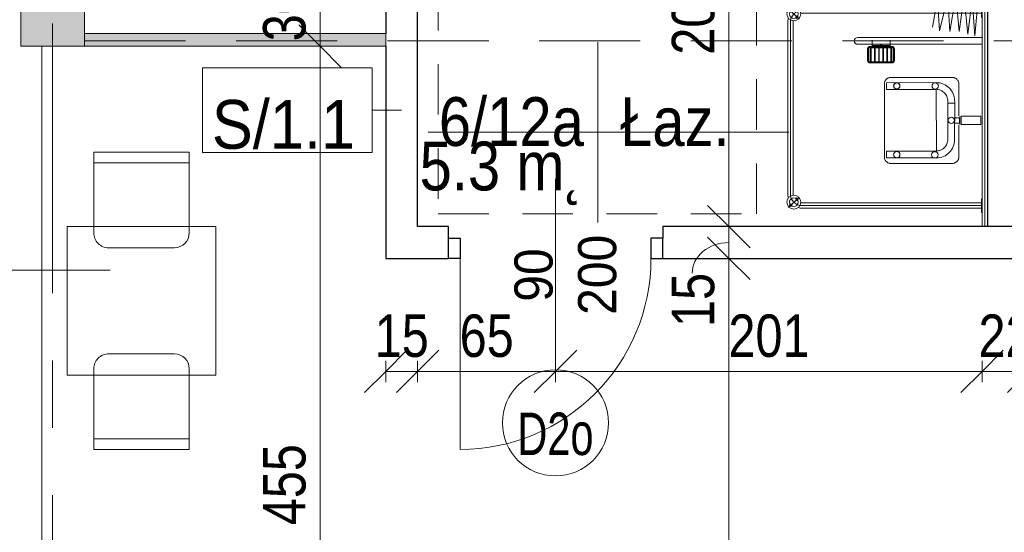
# Model space of a CAD drawing. Header units: centimetres. Extents: x -1631 to 21770, y -8842 to 3590.
# Tile 8 of 133: x -1228 to -764, y 644 to 886. Entities that reach past the tile are written whole.
import ezdxf

# ---------------------------------------------------------------- set-up
doc = ezdxf.new("R2010")
doc.units = ezdxf.units.CM
for name, pattern in [('Oś', [222.25, 127, -31.75, 31.75, -31.75]), ('Ponad', [39.688, 23.813, -15.875]), ('Ukryte', [71.438, 47.625, -23.813])]:
    doc.linetypes.add(name, pattern=pattern)
for name, color, linetype, lineweight in [('A-ANNO-DIMS', 211, 'Continuous', 13), ('A-ANNO-DIMS-100', 211, 'Continuous', 13), ('A-ANNO-NOTE', 131, 'Continuous', 9), ('A-AREA-IDEN', 2, 'Continuous', 13), ('A-DETL-GENF', 92, 'Continuous', 9), ('A-DETL-HDLN', 90, 'Ukryte', 9), ('A-DETL-MEDM', 33, 'Continuous', 13), ('A-DOOR', 31, 'Continuous', 13), ('A-FLOR-OVHD', 1, 'Ponad', 9), ('A-GLAZ-IDEN', 152, 'Continuous', 13), ('A-WALL', 113, 'Continuous', 13), ('A-WALL-FNSH', 113, 'Continuous', 13), ('A-WALL-IDEN', 211, 'Continuous', 13), ('A-WALL-PATT', 111, 'Continuous', 13), ('I-FURN', 30, 'Continuous', 9), ('P-SANR-FIXT', 6, 'Continuous', 9), ('S-COLS', 52, 'Continuous', 13), ('S-GRID', 1, 'Continuous', 13)]:
    doc.layers.add(name, color=color, linetype=linetype, lineweight=lineweight)
doc.styles.add('Arial', font='arial.ttf', dxfattribs={"width": 0.9, "height": 18})
doc.styles.add('Arial Narrow_5', font='ARIALN.TTF', dxfattribs={"height": 20})
doc.styles.add('Arial_1', font='arial.ttf', dxfattribs={"width": 0.7, "height": 20})
doc.styles.add('Arial_11', font='arial.ttf', dxfattribs={"width": 0.85, "height": 23})
doc.styles.add('Arial_12', font='arial.ttf', dxfattribs={"width": 0.9, "height": 23})
doc.styles.add('Arial_13', font='arial.ttf', dxfattribs={"height": 0.2})
doc.dimstyles.new('Diagonal_1_100__0__wewnętrzne', dxfattribs={"dimscale": 30.48, "dimtxt": 20.468619, "dimasz": 0.656168, "dimexe": 0.164042, "dimexo": 0.0625, "dimgap": 0.032808, "dimtad": 1, "dimdec": 0, "dimdsep": 46, "dimtxsty": 'Arial Narrow_5', "dimblk1": 'OBLIQUE', "dimblk2": 'OBLIQUE', "dimsah": 1, "dimcen": 0.09, "dimazin": 0, "dimtfac": 1, "dimtdec": 4, "dimtix": 1, "dimtmove": 0, "dimatfit": 3, "dimfxl": 0, "dimtvp": 1, "dimtolj": 1, "dimtzin": 0, "dimarcsym": 0})
doc.dimstyles.new('Diagonal_1_100__0__wewnętrzne_1', dxfattribs={"dimscale": 30.48, "dimtxt": 20.468619, "dimasz": 0.656168, "dimexe": 0.164042, "dimexo": 0.0625, "dimgap": 0.032808, "dimtad": 1, "dimdec": 0, "dimdsep": 46, "dimtxsty": 'Arial Narrow_5', "dimblk1": 'OBLIQUE', "dimblk2": 'OBLIQUE', "dimsah": 1, "dimcen": 0.09, "dimazin": 0, "dimtfac": 1, "dimtdec": 4, "dimtix": 1, "dimtmove": 1, "dimatfit": 3, "dimfxl": 0, "dimtvp": 1, "dimtolj": 1, "dimtzin": 0, "dimarcsym": 0})
doc.dimstyles.new('Diagonal_1_100__0__wewnętrzne_2', dxfattribs={"dimscale": 30.48, "dimtxt": 20.468619, "dimasz": 0.656168, "dimexe": 0.164042, "dimexo": 0.0625, "dimgap": 0.032808, "dimtad": 1, "dimdec": 0, "dimdsep": 46, "dimtxsty": 'Arial Narrow_5', "dimblk1": 'OBLIQUE', "dimblk2": 'OBLIQUE', "dimsah": 1, "dimcen": 0.09, "dimazin": 0, "dimtfac": 1, "dimtdec": 4, "dimtix": 1, "dimtmove": 2, "dimatfit": 3, "dimfxl": 0, "dimtvp": 1, "dimtolj": 1, "dimtzin": 0, "dimarcsym": 0})

# ---------------------------------------------------------------- blocks, each defined once
blk = doc.blocks.new('M_Concrete-Square-Column - 300 x 300mm-1795931-6_piętro IV __13_80 m_ - stan projektowany')
at = {"layer": 'S-COLS', "lineweight": 9}
blk.add_hatch(color=254, dxfattribs=at).paths.add_polyline_path([(15, -15), (15, 15), (-15, 15), (-15, -15)], flags=0)
for p, q in [((15, 15), (-15, 15)), ((-15, 15), (-15, -15)), ((15, -15), (15, 15)), ((-15, -15), (15, -15))]:
    blk.add_line(p, q, dxfattribs=at)
blk = doc.blocks.new('Blat - Blat-1285693-6_piętro IV __13_80 m_ - stan projektowany')
at = {"layer": 'I-FURN'}
for p, q in [((0, 70), (0, 0)), ((70, 70), (0, 70)), ((70, 0), (70, 70)), ((0, 0), (70, 0))]:
    blk.add_line(p, q, dxfattribs=at)
blk = doc.blocks.new('DRZWI 1S - automatyczna etykieta - Drzwi 90 _łazienkowe_-2364279-6_piętro IV __13_80 m_ - stan projektowany')
at = {"layer": 'A-DETL-GENF'}
for p, q in [((-50.5, 7.5), (-50.5, -2)), ((-45, 7.5), (-50.5, 7.5)), ((-45, -2), (-45, 7.5)), ((50.5, 7.5), (45, 7.5)), ((45, 7.5), (45, -2)), ((50.5, -2), (50.5, 7.5)), ((-50.5, -2), (-45, -2)), ((45, -2), (50.5, -2))]:
    blk.add_line(p, q, dxfattribs=at)
at = {"layer": 'A-DETL-MEDM', "lineweight": 25}
for p, q in [((-45, 7.5), (-50.5, 7.5)), ((-50.5, 7.5), (-50.5, -2)), ((-45, -2), (-45, 7.5)), ((45, -2), (45, 7.5)), ((45, 7.5), (50.5, 7.5)), ((50.5, 7.5), (50.5, -2)), ((-50.5, -2), (-45, -2)), ((50.5, -2), (45, -2))]:
    blk.add_line(p, q, dxfattribs=at)
at = {"layer": 'A-DOOR'}
blk.add_line((45, 7.5), (45, 97.5), dxfattribs=at)
blk.add_arc((45, 7.5), 90, 90, 180, dxfattribs=at)
blk = doc.blocks.new('brodzik natryskowy dla N - Type 1-2359081-6_piętro IV __13_80 m_ - stan projektowany')
at = {"layer": 'P-SANR-FIXT'}
for p, q in [((-44.73, -12.86), (-27.37, -14.39)), ((-42.55, -11.3), (-42.55, -11)), ((-36.05, -11.3), (-42.55, -11.3)), ((-40.55, -11.3), (-40.55, -95.8)), ((-39.3, -11), (-39.3, -95.8)), ((-38.05, -11.3), (-38.05, -95.8)), ((-36.05, -11), (-36.05, -11.3)), ((-26.61, -11.2), (-26.61, -69.6)), ((-23.41, -69.6), (-23.41, -11.2)), ((14.45, -11.52), (10.54, -11.52)), ((10.54, -11.52), (10.54, -20.79)), ((14.45, -11.52), (14.45, -20.79)), ((49.36, -11.3), (49.36, -11)), ((55.86, -11.3), (49.36, -11.3)), ((51.36, -11.3), (51.36, -95.8)), ((52.61, -11), (52.61, -96)), ((53.86, -11.3), (53.86, -95.8)), ((55.86, -11), (55.86, -11.3)), ((-28.14, -17.71), (-45.75, -19.5)), ((-27.37, -14.39), (-44.99, -15.67)), ((-44.99, -15.67), (-28.14, -17.71)), ((-29.41, -21.8), (-46.26, -23.33)), ((-45.75, -19.5), (-29.41, -21.8)), ((-7.05, -23.02), (-7.23, -23.25)), ((-6.85, -22.81), (-7.05, -23.02)), ((-6.64, -22.61), (-6.85, -22.81)), ((-6.41, -22.43), (-6.64, -22.61)), ((-6.17, -22.27), (-6.41, -22.43)), ((-5.92, -22.14), (-6.17, -22.27)), ((-5.66, -22.03), (-5.92, -22.14)), ((-5.39, -21.95), (-5.66, -22.03)), ((-5.12, -21.9), (-5.39, -21.95)), ((-4.84, -21.88), (-5.12, -21.9)), ((10.32, -21.88), (-4.84, -21.88)), ((10.54, -20.79), (14.45, -20.79)), ((14.44, -21.54), (10.55, -21.51)), ((13.8, -21.67), (11.19, -21.67)), ((11.19, -21.67), (11.19, -23.94)), ((13.8, -23.94), (13.8, -21.67)), ((30.14, -21.88), (14.73, -21.88)), ((30.36, -21.95), (30.1, -21.9)), ((30.62, -22.03), (30.14, -21.88)), ((30.87, -22.14), (30.62, -22.03)), ((31.12, -22.28), (30.87, -22.14)), ((31.36, -22.44), (31.12, -22.28)), ((31.59, -22.62), (31.36, -22.44)), ((31.81, -22.82), (31.59, -22.62)), ((32.01, -23.04), (31.81, -22.82)), ((32.19, -23.27), (32.01, -23.04)), ((-46.26, -23.33), (-29.41, -26.14)), ((-29.41, -26.14), (-45.5, -27.16)), ((-45.5, -27.16), (-29.67, -31)), ((-7.7, -24.28), (-7.74, -24.55)), ((-7.74, -24.55), (-7.74, -54.09)), ((-7.62, -24.01), (-7.7, -24.28)), ((-7.51, -23.75), (-7.62, -24.01)), ((-7.38, -23.5), (-7.51, -23.75)), ((-7.23, -23.25), (-7.38, -23.5)), ((-4.32, -28.45), (-3.88, -27.74)), ((-3.88, -27.74), (-3.38, -27.07)), ((-3.38, -27.07), (-2.82, -26.45)), ((-2.82, -26.45), (-2.2, -25.89)), ((-2.2, -25.89), (-1.53, -25.38)), ((-1.53, -25.38), (-0.81, -24.95)), ((-0.81, -24.95), (-0.05, -24.58)), ((-0.05, -24.58), (0.75, -24.29)), ((0.76, -27.79), (0.31, -28.06)), ((0.75, -24.29), (1.58, -24.07)), ((1.25, -27.55), (0.76, -27.79)), ((1.76, -27.36), (1.25, -27.55)), ((1.58, -24.07), (2.44, -23.94)), ((2.29, -27.23), (1.76, -27.36)), ((2.84, -27.14), (2.29, -27.23)), ((2.44, -23.94), (4.41, -23.89)), ((3.4, -27.11), (2.84, -27.14)), ((4.41, -27.12), (3.4, -27.11)), ((22.33, -23.94), (3.78, -23.89)), ((3.78, -27.12), (21.37, -27.12)), ((4.41, -23.89), (4.41, -27.12)), ((11.19, -23.94), (13.8, -23.94)), ((21.37, -27.12), (21.94, -27.14)), ((21.94, -27.14), (22.49, -27.23)), ((23.2, -24.07), (22.33, -23.94)), ((22.49, -27.23), (23.02, -27.36)), ((23.02, -27.36), (23.53, -27.55)), ((24.03, -24.29), (23.2, -24.07)), ((23.53, -27.55), (24.01, -27.79)), ((24.01, -27.79), (24.47, -28.06)), ((24.83, -24.58), (24.03, -24.29)), ((25.59, -24.95), (24.83, -24.58)), ((26.31, -25.38), (25.59, -24.95)), ((26.98, -25.89), (26.31, -25.38)), ((27.59, -26.45), (26.98, -25.89)), ((28.16, -27.07), (27.59, -26.45)), ((28.66, -27.74), (28.16, -27.07)), ((29.09, -28.45), (28.66, -27.74)), ((32.35, -23.52), (32.19, -23.27)), ((32.49, -23.77), (32.35, -23.52)), ((32.6, -24.04), (32.49, -23.77)), ((32.68, -24.31), (32.6, -24.04)), ((32.74, -24.58), (32.68, -24.31)), ((32.74, -24.86), (32.74, -24.58)), ((32.74, -54.38), (32.74, -24.86)), ((-29.67, -31), (-44.99, -32.02)), ((-44.99, -32.02), (-31.46, -34.32)), ((-5.37, -32.6), (-5.32, -31.71)), ((-5.32, -31.71), (-5.19, -30.85)), ((-5.19, -30.85), (-4.98, -30.01)), ((-4.98, -30.01), (-4.68, -29.22)), ((-4.68, -29.22), (-4.32, -28.45)), ((26.92, -32.43), (-2.15, -32.63)), ((-2.03, -31.55), (-2.11, -32.1)), ((-1.89, -31.01), (-2.03, -31.55)), ((-1.71, -30.51), (-1.89, -31.01)), ((-1.47, -30.02), (-1.71, -30.51)), ((-1.19, -29.56), (-1.47, -30.02)), ((-0.87, -29.14), (-1.19, -29.56)), ((-0.51, -28.74), (-0.87, -29.14)), ((-0.12, -28.38), (-0.51, -28.74)), ((0.31, -28.06), (-0.12, -28.38)), ((24.47, -28.06), (24.89, -28.38)), ((24.89, -28.38), (25.29, -28.74)), ((25.29, -28.74), (25.65, -29.14)), ((25.65, -29.14), (25.96, -29.56)), ((25.96, -29.56), (26.24, -30.02)), ((26.24, -30.02), (26.48, -30.51)), ((26.48, -30.51), (26.66, -31.01)), ((26.66, -31.01), (26.8, -31.55)), ((26.8, -31.55), (26.88, -32.1)), ((26.92, -56.03), (26.92, -32.43)), ((29.46, -29.22), (29.09, -28.45)), ((29.75, -30.01), (29.46, -29.22)), ((29.97, -30.85), (29.75, -30.01)), ((30.1, -31.71), (29.97, -30.85)), ((30.15, -32.6), (30.1, -31.71)), ((-5.29, -56.03), (-5.37, -32.6)), ((-2.15, -32.63), (-2.15, -56.03)), ((30.07, -32.63), (30.07, -56.03)), ((-5.23, -51), (-5.24, -51.15)), ((-5.21, -50.85), (-5.23, -51)), ((-5.18, -50.71), (-5.21, -50.85)), ((-5.13, -50.58), (-5.18, -50.71)), ((-5.07, -50.45), (-5.13, -50.58)), ((-4.99, -50.33), (-5.07, -50.45)), ((-4.91, -50.21), (-4.99, -50.33)), ((-4.81, -50.11), (-4.91, -50.21)), ((-4.71, -50.02), (-4.81, -50.11)), ((-4.6, -49.93), (-4.71, -50.02)), ((-4.48, -49.86), (-4.6, -49.93)), ((-4.35, -49.8), (-4.48, -49.86)), ((-4.21, -49.75), (-4.35, -49.8)), ((-4.07, -49.71), (-4.21, -49.75)), ((-3.93, -49.69), (-4.07, -49.71)), ((-3.78, -49.68), (-3.93, -49.69)), ((-3.48, -49.71), (-3.63, -49.69)), ((-3.34, -49.75), (-3.48, -49.71)), ((-3.21, -49.8), (-3.34, -49.75)), ((-3.08, -49.86), (-3.21, -49.8)), ((-2.96, -49.93), (-3.08, -49.86)), ((-2.85, -50.02), (-2.96, -49.93)), ((-2.74, -50.11), (-2.85, -50.02)), ((-2.65, -50.21), (-2.74, -50.11)), ((-2.56, -50.33), (-2.65, -50.21)), ((-2.49, -50.45), (-2.56, -50.33)), ((-2.43, -50.58), (-2.49, -50.45)), ((-2.38, -50.71), (-2.43, -50.58)), ((-2.34, -50.85), (-2.38, -50.71)), ((-2.32, -51), (-2.34, -50.85)), ((-2.31, -51.15), (-2.32, -51)), ((-22.41, -54.35), (-25.41, -54.35)), ((-22.81, -62.85), (-22.81, -54.35)), ((-22.61, -62.85), (-22.61, -54.35)), ((-22.41, -63.8), (-22.41, -53.4)), ((-22.11, -63.8), (-22.11, -53.4)), ((-21.81, -63.8), (-21.81, -53.4)), ((-21.81, -53.7), (-15.21, -53.7)), ((-21.81, -54), (-15.21, -54)), ((-21.81, -55.6), (-15.21, -55.6)), ((-21.31, -52.3), (-15.71, -52.3)), ((-21.31, -52.6), (-15.71, -52.6)), ((-21.31, -52.9), (-15.71, -52.9)), ((-15.21, -53.4), (-15.21, -63.8)), ((-14.91, -53.4), (-14.91, -63.8)), ((-14.61, -53.4), (-14.61, -63.8)), ((-7.74, -54.09), (-7.74, -54.37)), ((-7.74, -54.37), (-7.7, -54.64)), ((-7.7, -54.64), (-7.62, -54.91)), ((-7.62, -54.91), (-7.52, -55.18)), ((-7.52, -55.18), (-7.4, -55.43)), ((-7.4, -55.43), (-7.25, -55.67)), ((-7.25, -55.67), (-7.07, -55.9)), ((-5.24, -51.15), (-5.23, -51.29)), ((-5.23, -51.29), (-5.21, -51.44)), ((-5.21, -51.44), (-5.18, -51.58)), ((-5.18, -51.58), (-5.13, -51.71)), ((-5.13, -51.71), (-5.07, -51.84)), ((-5.07, -51.84), (-4.99, -51.96)), ((-4.99, -51.96), (-4.91, -52.08)), ((-4.91, -52.08), (-4.81, -52.18)), ((-4.81, -52.18), (-4.71, -52.27)), ((-4.71, -52.27), (-4.6, -52.36)), ((-4.6, -52.36), (-4.48, -52.43)), ((-4.48, -52.43), (-4.35, -52.49)), ((-4.35, -52.49), (-4.21, -52.54)), ((-4.21, -52.54), (-4.07, -52.58)), ((-4.07, -52.58), (-3.93, -52.6)), ((-3.93, -52.6), (-3.78, -52.61)), ((-3.78, -52.61), (-3.63, -52.6)), ((-3.63, -52.6), (-3.48, -52.58)), ((-3.48, -52.58), (-3.34, -52.54)), ((-3.34, -52.54), (-3.21, -52.49)), ((-3.21, -52.49), (-3.08, -52.43)), ((-3.08, -52.43), (-2.96, -52.36)), ((-2.96, -52.36), (-2.85, -52.27)), ((-2.85, -52.27), (-2.74, -52.18)), ((-2.74, -52.18), (-2.65, -52.08)), ((-2.65, -52.08), (-2.56, -51.96)), ((-2.56, -51.96), (-2.49, -51.84)), ((-2.49, -51.84), (-2.43, -51.71)), ((-2.43, -51.71), (-2.38, -51.58)), ((-2.38, -51.58), (-2.34, -51.44)), ((-2.34, -51.44), (-2.32, -51.29)), ((-2.32, -51.29), (-2.31, -51.15)), ((32.22, -55.71), (32.38, -55.46)), ((32.38, -55.46), (32.51, -55.21)), ((32.51, -55.21), (32.61, -54.94)), ((32.61, -54.94), (32.69, -54.67)), ((32.69, -54.67), (32.74, -54.38)), ((-21.81, -55.9), (-15.21, -55.9)), ((-21.81, -57.5), (-15.21, -57.5)), ((-21.81, -57.8), (-15.21, -57.8)), ((-21.81, -59.4), (-15.21, -59.4)), ((-21.81, -59.7), (-15.21, -59.7)), ((-7.07, -55.9), (-6.88, -56.11)), ((-6.88, -56.11), (-6.67, -56.31)), ((-6.67, -56.31), (-6.44, -56.49)), ((-6.44, -56.49), (-6.2, -56.64)), ((-6.2, -56.64), (-5.95, -56.77)), ((-5.95, -56.77), (-5.69, -56.88)), ((-5.69, -56.88), (-5.41, -56.96)), ((-5.41, -56.96), (-5.13, -57.01)), ((-2.15, -56.03), (-5.29, -56.03)), ((-5.13, -57.01), (29.82, -57.01)), ((26.92, -56.03), (30.07, -56.03)), ((29.82, -57.01), (30.1, -57.01)), ((30.1, -57.01), (30.38, -56.96)), ((30.38, -56.96), (30.65, -56.89)), ((30.65, -56.89), (30.92, -56.78)), ((30.92, -56.78), (31.17, -56.66)), ((31.17, -56.66), (31.41, -56.51)), ((31.41, -56.51), (31.64, -56.34)), ((31.64, -56.34), (31.85, -56.14)), ((31.85, -56.14), (32.05, -55.93)), ((32.05, -55.93), (32.22, -55.71)), ((-22.41, -62.85), (-25.41, -62.85)), ((-21.81, -61.3), (-15.21, -61.3)), ((-21.81, -61.6), (-15.21, -61.6)), ((-21.81, -63.2), (-15.21, -63.2)), ((-21.81, -63.5), (-15.21, -63.5)), ((-15.71, -64.3), (-21.31, -64.3)), ((-15.71, -64.6), (-21.31, -64.6)), ((-15.71, -64.9), (-21.31, -64.9)), ((-35.25, -97.25), (-40.13, -102.13)), ((48.56, -97.25), (53.43, -102.13)), ((47.11, -100.05), (-33.8, -100.05)), ((-33.8, -101.3), (47.11, -101.3)), ((47.11, -102.55), (-33.8, -102.55))]:
    blk.add_line(p, q, dxfattribs=at)
for centre, radius in [((12.42, -25.5), 1.5), ((-3.77, -33.05), 1.5), ((28.71, -33.24), 1.5), ((-3.85, -51.24), 1.5), ((28.59, -51.18), 1.5), ((-37.69, -99.69), 3.25), ((51, -99.69), 3.25), ((-39.18, -101.17), 0.62), ((-37.69, -99.69), 2.1), ((-39.18, -101.17), 0.32), ((-36.21, -98.2), 0.62), ((-36.21, -98.2), 0.32), ((49.51, -98.2), 0.62), ((51, -99.69), 2.1), ((49.51, -98.2), 0.32), ((52.48, -101.17), 0.62), ((52.48, -101.17), 0.32)]:
    blk.add_circle(centre, radius, dxfattribs=at)
for centre, radius, start, end in [((-21.31, -53.4), 1.1, 90, 180), ((-21.31, -53.4), 0.8, 90, 180), ((-21.31, -53.4), 0.5, 90, 180), ((-15.71, -53.4), 1.1, 360, 90), ((-15.71, -53.4), 0.8, 360, 90), ((-15.71, -53.4), 0.5, 360, 90), ((-21.31, -63.8), 1.1, 180, 270), ((-21.31, -63.8), 0.8, 180, 270), ((-21.31, -63.8), 0.5, 180, 270), ((-15.71, -63.8), 0.5, 270, 360), ((-15.71, -63.8), 0.8, 270, 360), ((-15.71, -63.8), 1.1, 270, 360), ((-25.01, -69.6), 1.6, 180, 360), ((-33.8, -95.8), 6.75, 180, 196.4965), ((-33.8, -95.8), 5.5, 180, 270), ((-33.8, -95.8), 4.25, 180, 188.8511), ((47.11, -95.8), 5.5, 270, 360), ((47.11, -95.8), 4.25, 351.1489, 360), ((47.11, -95.8), 6.75, 343.5035, 360), ((-33.8, -95.8), 4.25, 261.1489, 270), ((47.11, -95.8), 4.25, 270, 278.8511), ((-33.8, -95.8), 6.75, 253.5035, 270), ((47.11, -95.8), 6.75, 270, 286.4965)]:
    blk.add_arc(centre, radius, start, end, dxfattribs=at)
blk.add_ellipse((-23.14, -58.6), major_axis=(0, 0.325), ratio=0.224951, dxfattribs=at)
blk = doc.blocks.new('krzesło - krzesło-823058-6_piętro IV __13_80 m_ - stan projektowany')
at = {"layer": 'I-FURN'}
for p, q in [((-22.5, 22.5), (-22.5, -15.5)), ((22.5, 22.5), (-22.5, 22.5)), ((22.5, -15.5), (22.5, 22.5)), ((22.5, 17.5), (-22.5, 17.5)), ((-15.5, -22.5), (15.5, -22.5))]:
    blk.add_line(p, q, dxfattribs=at)
for centre, start, end in [((-15.5, -15.5), 180, 270), ((15.5, -15.5), 270, 0)]:
    blk.add_arc(centre, 7, start, end, dxfattribs=at)
blk = doc.blocks.new('krzesło - krzesło-1270919-6_piętro IV __13_80 m_ - stan projektowany')
at = {"layer": 'I-FURN'}
for p, q in [((-15.5, 22.5), (15.5, 22.5)), ((-22.5, -22.5), (-22.5, 15.5)), ((22.5, 15.5), (22.5, -22.5)), ((22.5, -17.5), (-22.5, -17.5)), ((22.5, -22.5), (-22.5, -22.5))]:
    blk.add_line(p, q, dxfattribs=at)
for centre, start, end in [((-15.5, 15.5), 90, 180), ((15.5, 15.5), 360, 90)]:
    blk.add_arc(centre, 7, start, end, dxfattribs=at)
blk = doc.blocks.new('DIMBLOCK32-6_piętro IV __13_80 m_ - stan projektowany')
at = {"layer": 'A-ANNO-DIMS-100', "transparency": 16777216}
for p, q in [((-893.96, 773.33), (-903.96, 783.33)), ((-898.96, 773.33), (-888.96, 773.33)), ((-893.96, 773.33), (-898.96, 773.33)), ((-893.96, 418.33), (-893.96, 773.33)), ((-893.96, 773.33), (-883.96, 763.33)), ((-893.96, 418.33), (-903.96, 428.33)), ((-898.96, 418.33), (-888.96, 418.33)), ((-893.96, 418.33), (-898.96, 418.33)), ((-893.96, 418.33), (-883.96, 408.33))]:
    blk.add_line(p, q, dxfattribs=at)
at = {"layer": 'A-ANNO-DIMS-100', "color": 0, "transparency": 16777216, "insert": (-920.81, 576.82), "char_height": 20, "width": 45.6158, "attachment_point": 1, "rotation": 90, "line_spacing_factor": 0.974696, "style": 'Arial Narrow_5'}
blk.add_mtext('355', dxfattribs=at)
blk = doc.blocks.new('_Oblique')
at = {"color": 0, "linetype": 'ByBlock', "lineweight": -2}
blk.add_line((-0.5, -0.5), (0.5, 0.5), dxfattribs=at)
blk = doc.blocks.new('DIMBLOCK33-6_piętro IV __13_80 m_ - stan projektowany')
at = {"layer": 'A-ANNO-DIMS-100', "transparency": 16777216}
for p, q in [((-893.96, 788.33), (-903.96, 798.33)), ((-898.96, 788.33), (-888.96, 788.33)), ((-893.96, 788.33), (-898.96, 788.33)), ((-893.96, 773.33), (-893.96, 788.33)), ((-893.96, 788.33), (-883.96, 778.33)), ((-893.96, 773.33), (-903.96, 783.33)), ((-898.96, 773.33), (-888.96, 773.33)), ((-893.96, 773.33), (-898.96, 773.33)), ((-893.96, 773.33), (-883.96, 763.33))]:
    blk.add_line(p, q, dxfattribs=at)
blk.add_ellipse((-893.96, 766.37), major_axis=(17.24, 0), ratio=0.83822, start_param=1.570796, end_param=3.141593, dxfattribs=at)
at = {"layer": 'A-ANNO-DIMS-100', "color": 0, "transparency": 16777216, "insert": (-920.81, 741.03), "char_height": 20, "width": 30.4105, "attachment_point": 1, "rotation": 90, "line_spacing_factor": 0.974696, "style": 'Arial Narrow_5'}
blk.add_mtext('15', dxfattribs=at)
blk = doc.blocks.new('DIMBLOCK34-6_piętro IV __13_80 m_ - stan projektowany')
at = {"layer": 'A-ANNO-DIMS-100', "transparency": 16777216}
for p, q in [((-893.96, 988.33), (-903.96, 998.33)), ((-898.96, 988.33), (-888.96, 988.33)), ((-893.96, 988.33), (-898.96, 988.33)), ((-893.96, 788.33), (-893.96, 988.33)), ((-893.96, 988.33), (-883.96, 978.33)), ((-893.96, 788.33), (-903.96, 798.33)), ((-898.96, 788.33), (-888.96, 788.33)), ((-893.96, 788.33), (-898.96, 788.33)), ((-893.96, 788.33), (-883.96, 778.33))]:
    blk.add_line(p, q, dxfattribs=at)
at = {"layer": 'A-ANNO-DIMS-100', "color": 0, "transparency": 16777216, "insert": (-920.81, 869.32), "char_height": 20, "width": 45.6158, "attachment_point": 1, "rotation": 90, "line_spacing_factor": 0.974696, "style": 'Arial Narrow_5'}
blk.add_mtext('200', dxfattribs=at)
blk = doc.blocks.new('DIMBLOCK37-6_piętro IV __13_80 m_ - stan projektowany')
at = {"layer": 'A-ANNO-DIMS-100', "transparency": 16777216}
for p, q in [((-1055.62, 720.07), (-1045.62, 730.07)), ((-1040.62, 720.07), (-1030.62, 730.07)), ((-1055.62, 725.07), (-1055.62, 715.07)), ((-1055.62, 720.07), (-1055.62, 725.07)), ((-1040.62, 725.07), (-1040.62, 715.07)), ((-1040.62, 720.07), (-1040.62, 725.07)), ((-1055.62, 720.07), (-1065.62, 710.07)), ((-1055.62, 720.07), (-1040.62, 720.07)), ((-1040.62, 720.07), (-1050.62, 710.07))]:
    blk.add_line(p, q, dxfattribs=at)
at = {"layer": 'A-ANNO-DIMS-100', "color": 0, "transparency": 16777216, "insert": (-1060.79, 746.92), "char_height": 20, "width": 30.4105, "attachment_point": 1, "line_spacing_factor": 0.974696, "style": 'Arial Narrow_5'}
blk.add_mtext('15', dxfattribs=at)
blk = doc.blocks.new('DIMBLOCK38-6_piętro IV __13_80 m_ - stan projektowany')
at = {"layer": 'A-ANNO-DIMS-100', "transparency": 16777216}
for p, q in [((-1040.62, 720.07), (-1030.62, 730.07)), ((-975.62, 720.07), (-965.62, 730.07)), ((-1040.62, 725.07), (-1040.62, 715.07)), ((-1040.62, 720.07), (-1040.62, 725.07)), ((-975.62, 725.07), (-975.62, 715.07)), ((-975.62, 720.07), (-975.62, 725.07)), ((-1040.62, 720.07), (-1050.62, 710.07)), ((-1040.62, 720.07), (-975.62, 720.07)), ((-975.62, 720.07), (-985.62, 710.07))]:
    blk.add_line(p, q, dxfattribs=at)
at = {"layer": 'A-ANNO-DIMS-100', "color": 0, "transparency": 16777216, "insert": (-1020.79, 746.92), "char_height": 20, "width": 30.4105, "attachment_point": 1, "line_spacing_factor": 0.974696, "style": 'Arial Narrow_5'}
blk.add_mtext('65', dxfattribs=at)
blk = doc.blocks.new('DIMBLOCK39-6_piętro IV __13_80 m_ - stan projektowany')
at = {"layer": 'A-ANNO-DIMS-100', "transparency": 16777216}
for p, q in [((-975.62, 720.07), (-965.62, 730.07)), ((-774.62, 720.07), (-764.62, 730.07)), ((-975.62, 725.07), (-975.62, 715.07)), ((-975.62, 720.07), (-975.62, 725.07)), ((-774.62, 725.07), (-774.62, 715.07)), ((-774.62, 720.07), (-774.62, 725.07)), ((-975.62, 720.07), (-985.62, 710.07)), ((-975.62, 720.07), (-774.62, 720.07)), ((-774.62, 720.07), (-784.62, 710.07))]:
    blk.add_line(p, q, dxfattribs=at)
at = {"layer": 'A-ANNO-DIMS-100', "color": 0, "transparency": 16777216, "insert": (-894.13, 746.92), "char_height": 20, "width": 45.6158, "attachment_point": 1, "line_spacing_factor": 0.974696, "style": 'Arial Narrow_5'}
blk.add_mtext('201', dxfattribs=at)
blk = doc.blocks.new('DIMBLOCK40-6_piętro IV __13_80 m_ - stan projektowany')
at = {"layer": 'A-ANNO-DIMS-100', "transparency": 16777216}
for p, q in [((-774.62, 720.07), (-764.62, 730.07)), ((-752.62, 720.07), (-742.62, 730.07)), ((-774.62, 725.07), (-774.62, 715.07)), ((-774.62, 720.07), (-774.62, 725.07)), ((-752.62, 725.07), (-752.62, 715.07)), ((-752.62, 720.07), (-752.62, 725.07)), ((-774.62, 720.07), (-784.62, 710.07)), ((-774.62, 720.07), (-752.62, 720.07)), ((-752.62, 720.07), (-762.62, 710.07))]:
    blk.add_line(p, q, dxfattribs=at)
at = {"layer": 'A-ANNO-DIMS-100', "color": 0, "transparency": 16777216, "insert": (-776.29, 746.92), "char_height": 20, "width": 30.4105, "attachment_point": 1, "line_spacing_factor": 0.974696, "style": 'Arial Narrow_5'}
blk.add_mtext('22', dxfattribs=at)
blk = doc.blocks.new('DIMBLOCK79-6_piętro IV __13_80 m_ - stan projektowany')
at = {"layer": 'A-ANNO-DIMS-100', "transparency": 16777216}
for p, q in [((-1086.6, 873.33), (-1096.6, 883.33)), ((-1091.6, 873.33), (-1081.6, 873.33)), ((-1086.6, 873.33), (-1091.6, 873.33)), ((-1086.6, 418.33), (-1086.6, 873.33)), ((-1086.6, 873.33), (-1076.6, 863.33)), ((-1086.6, 418.33), (-1096.6, 428.33)), ((-1091.6, 418.33), (-1081.6, 418.33)), ((-1086.6, 418.33), (-1091.6, 418.33)), ((-1086.6, 418.33), (-1076.6, 408.33))]:
    blk.add_line(p, q, dxfattribs=at)
at = {"layer": 'A-ANNO-DIMS-100', "color": 0, "transparency": 16777216, "insert": (-1113.45, 647.61), "char_height": 20, "width": 45.6158, "attachment_point": 1, "rotation": 90, "line_spacing_factor": 0.974696, "style": 'Arial Narrow_5'}
blk.add_mtext('455', dxfattribs=at)
blk = doc.blocks.new('DIMBLOCK80-6_piętro IV __13_80 m_ - stan projektowany')
at = {"layer": 'A-ANNO-DIMS-100', "transparency": 16777216}
for p, q in [((-1086.6, 903.33), (-1096.6, 913.33)), ((-1091.6, 903.33), (-1081.6, 903.33)), ((-1086.6, 903.33), (-1091.6, 903.33)), ((-1086.6, 873.33), (-1086.6, 903.33)), ((-1086.6, 903.33), (-1076.6, 893.33)), ((-1086.6, 873.33), (-1096.6, 883.33)), ((-1091.6, 873.33), (-1081.6, 873.33)), ((-1086.6, 873.33), (-1091.6, 873.33)), ((-1086.6, 873.33), (-1076.6, 863.33))]:
    blk.add_line(p, q, dxfattribs=at)
at = {"layer": 'A-ANNO-DIMS-100', "color": 0, "transparency": 16777216, "insert": (-1113.45, 875.65), "char_height": 20, "width": 30.4105, "attachment_point": 1, "rotation": 90, "line_spacing_factor": 0.974696, "style": 'Arial Narrow_5'}
blk.add_mtext('30', dxfattribs=at)
blk = doc.blocks.new('METKA_POMIESZCZENIA2 - Rozbudowana - bez ramki-2396678-6_piętro IV __13_80 m_ - stan projektowany')
at = {"layer": 'A-AREA-IDEN'}
for p, q in [((0, 0.425), (0, 0)), ((0.0976, 0), (-0.8, 0)), ((-0.8, 0), (0.9, 0)), ((0, 0), (0, -0.425))]:
    blk.add_line(p, q, dxfattribs=at)
blk = doc.blocks.new('ET sciana_AT7 - 10mm-2270614-6_piętro IV __13_80 m_ - stan projektowany')
at = {"layer": 'A-WALL-IDEN'}
for p, q in [((-0.4, 0.196875), (0.4, 0.196875)), ((-0.4, -0.203125), (-0.4, 0.196875)), ((0.4, 0.196875), (0.4, -0.203125)), ((-0.4, -0.203125), (0.4, -0.203125))]:
    blk.add_line(p, q, dxfattribs=at)
blk = doc.blocks.new('Okno_LD_typ 100 - metka _ wys_parapetu-2491833-6_piętro IV __13_80 m_ - stan projektowany')
at = {"layer": 'A-GLAZ-IDEN'}
blk.add_line((0, 1.8925), (0, -0.3919), dxfattribs=at)
blk.add_circle((0, -0.0919), 0.3, dxfattribs=at)
at = {"layer": 'A-GLAZ-IDEN', "insert": (0.4711, 0.6634), "char_height": 0.2, "width": 0.48783, "attachment_point": 3, "rotation": 90, "line_spacing_factor": 0.936439, "style": 'Arial_13', "bg_fill": 3, "box_fill_scale": 1.25, "bg_fill_color": 256, "bg_fill_true_color": 13158600, "bg_fill_transparency": 0}
blk.add_mtext('\\pt1.27,2.54,3.81,5.08,6.35,7.62,8.89,10.16,11.43,12.7,13.97,15.24,16.51,17.78,19.05,20.32,21.59,22.86,24.13,25.4,26.67,27.94,29.21,30.48,31.75,33.02,34.29,35.56,36.83,38.1,39.37,40.64;hp= ', dxfattribs=at)

msp = doc.modelspace()

# ---------------------------------------------------------------- hatches: boundary and pattern name
at = {"layer": 'A-WALL-PATT'}
msp.add_hatch(color=9, dxfattribs=at).paths.add_polyline_path([(-1055.62, 873.33), (-1055.62, 879.33), (-1197.62, 879.33), (-1197.62, 873.33), (-1083.22, 873.33)], flags=0)

# ---------------------------------------------------------------- linework, layer by layer
at = {"layer": 'A-ANNO-NOTE', "lineweight": 13}
msp.add_line((-975.62, 810.83), (-975.62, 720.83), dxfattribs=at)
msp.add_line((-975.62, 810.83), (-975.62, 720.83), dxfattribs=at)
msp.add_circle((-975.62, 695.83), 25, dxfattribs=at)
at = {"layer": 'A-DETL-HDLN'}
msp.add_line((-1197.62, 875.83), (1172.38, 875.83), dxfattribs=at)
at = {"layer": 'A-FLOR-OVHD'}
for p, q in [((-1030.89, 944.27), (-1030.89, 794.27)), ((-880.89, 794.27), (-880.89, 944.27)), ((-1030.89, 794.27), (-880.89, 794.27))]:
    msp.add_line(p, q, dxfattribs=at)
at = {"layer": 'A-WALL', "color": 7, "lineweight": 25}
for p, q in [((-1040.62, 788.33), (-1040.62, 988.33)), ((-772.12, 988.33), (-772.12, 788.33)), ((-1055.62, 897.33), (-1055.62, 879.33)), ((-1055.62, 873.33), (-1055.62, 773.33)), ((-1026.12, 788.33), (-1040.62, 788.33)), ((-1026.12, 782.83), (-1026.12, 788.33)), ((-752.62, 788.33), (-925.12, 788.33)), ((-925.12, 788.33), (-925.12, 782.83)), ((-1055.62, 773.33), (-1026.12, 773.33)), ((-925.12, 773.33), (-752.62, 773.33))]:
    msp.add_line(p, q, dxfattribs=at)
at = {"layer": 'A-WALL'}
for p, q in [((-773.37, 988.33), (-773.37, 788.33)), ((-1055.62, 873.33), (-1055.62, 879.33))]:
    msp.add_line(p, q, dxfattribs=at)
at = {"layer": 'A-WALL', "lineweight": 9}
for p, q in [((-1055.62, 879.33), (-1197.62, 879.33)), ((-1217.62, 873.33), (-1217.62, 423.33)), ((-1197.62, 873.33), (-1055.62, 873.33))]:
    msp.add_line(p, q, dxfattribs=at)
at = {"layer": 'A-WALL-FNSH', "color": 250, "lineweight": 9}
msp.add_line((-774.62, 988.33), (-774.62, 788.33), dxfattribs=at)
at = {"layer": 'A-WALL-IDEN'}
msp.add_line((-1048.12, 843.18), (-1062, 843.18), dxfattribs=at)
at = {"layer": 'S-GRID', "linetype": 'Oś'}
msp.add_line((-1212.62, 2884.27), (-1212.62, 27.13), dxfattribs=at)

# ---------------------------------------------------------------- block references
at = {"layer": 'A-AREA-IDEN', "xscale": 99.99999999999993, "yscale": 99.99999999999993, "zscale": 99.99999999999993}
msp.add_blockref('METKA_POMIESZCZENIA2 - Rozbudowana - bez ramki-2396678-6_piętro IV __13_80 m_ - stan projektowany', (-955.61, 832.77), dxfattribs=at)
at = {"layer": 'A-DOOR', "rotation": 180}
msp.add_blockref('DRZWI 1S - automatyczna etykieta - Drzwi 90 _łazienkowe_-2364279-6_piętro IV __13_80 m_ - stan projektowany', (-975.62, 780.83), dxfattribs=at)
at = {"layer": 'A-WALL-IDEN', "xscale": 99.99999999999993, "yscale": 99.99999999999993, "zscale": 99.99999999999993}
msp.add_blockref('ET sciana_AT7 - 10mm-2270614-6_piętro IV __13_80 m_ - stan projektowany', (-1102, 843.5), dxfattribs=at)
at = {"layer": 'I-FURN', "rotation": 180}
for name, p in [('krzesło - krzesło-1270919-6_piętro IV __13_80 m_ - stan projektowany', (-1170.73, 800.83)), ('Blat - Blat-1285693-6_piętro IV __13_80 m_ - stan projektowany', (-1135.73, 788.33)), ('krzesło - krzesło-823058-6_piętro IV __13_80 m_ - stan projektowany', (-1170.73, 705.83))]:
    msp.add_blockref(name, p, dxfattribs=at)
at = {"layer": 'P-SANR-FIXT', "rotation": 270.0000000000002}
msp.add_blockref('brodzik natryskowy dla N - Type 1-2359081-6_piętro IV __13_80 m_ - stan projektowany', (-763.62, 850.83), dxfattribs=at)
at = {"layer": 'S-COLS', "lineweight": 9}
msp.add_blockref('M_Concrete-Square-Column - 300 x 300mm-1795931-6_piętro IV __13_80 m_ - stan projektowany', (-1212.62, 888.33), dxfattribs=at)

# ---------------------------------------------------------------- texts
at = {"layer": 'A-ANNO-NOTE', "lineweight": 211, "char_height": 18, "attachment_point": 5, "rotation": 90, "line_spacing_factor": 0.936439, "style": 'Arial'}
for s, insert, width in [('\\pt114.3,228.6,342.9,457.2,571.5,685.8,800.1,914.4,1028.7,1143,1257.3,1371.6,1485.9,1600.2,1714.5,1828.8,1943.1,2057.4,2171.7,2286,2400.3,2514.6,2628.9,2743.2,2857.5,2971.8,3086.1,3200.4,3314.7,3429,3543.3,3657.6;200', (-955.86, 765.59), 38.07), ('\\pt114.3,228.6,342.9,457.2,571.5,685.8,800.1,914.4,1028.7,1143,1257.3,1371.6,1485.9,1600.2,1714.5,1828.8,1943.1,2057.4,2171.7,2286,2400.3,2514.6,2628.9,2743.2,2857.5,2971.8,3086.1,3200.4,3314.7,3429,3543.3,3657.6;200', (-955.86, 765.59), 38.07), ('\\pt114.3,228.6,342.9,457.2,571.5,685.8,800.1,914.4,1028.7,1143,1257.3,1371.6,1485.9,1600.2,1714.5,1828.8,1943.1,2057.4,2171.7,2286,2400.3,2514.6,2628.9,2743.2,2857.5,2971.8,3086.1,3200.4,3314.7,3429,3543.3,3657.6;90', (-985.86, 765.5), 25.65)]:
    msp.add_mtext(s, dxfattribs=dict(at, insert=insert, width=width))
at = {"layer": 'A-ANNO-NOTE', "lineweight": 211, "insert": (-975.65, 690.53), "char_height": 20, "width": 37.03, "attachment_point": 5, "line_spacing_factor": 0.936439, "style": 'Arial_1'}
msp.add_mtext('\\pt88.9,177.8,266.7,355.6,444.5,533.4,622.3,711.2,800.1,889,977.9,1066.8,1155.7,1244.6,1333.5,1422.4,1511.3,1600.2,1689.1,1778,1866.9,1955.8,2044.7,2133.6,2222.5,2311.4,2400.3,2489.2,2578.1,2667,2755.9,2844.8;D2o', dxfattribs=at)
at = {"layer": 'A-AREA-IDEN', "char_height": 23, "line_spacing_factor": 0.936439, "style": 'Arial_11'}
for s, insert, width, attachment_point in [('\\pt84.99995,169.9999,255.00008,340.00003,424.99998,509.99993,595.00011,680.00006,765.00001,849.99996,934.99991,1020.00009,1105.00004,1189.99999,1274.99994,1359.99989,1445.00007,1530.00002,1614.99997,1699.99992,1785.0001,1870.00005,1955,2039.99995,2124.9999,2210.00008,2295.00003,2379.99998,2464.99993,2550.00011,2635.00006,2720.00001;6/12a', (-962.27, 825.99), 68, 9), ('\\pt84.99995,169.9999,255.00008,340.00003,424.99998,509.99993,595.00011,680.00006,765.00001,849.99996,934.99991,1020.00009,1105.00004,1189.99999,1274.99994,1359.99989,1445.00007,1530.00002,1614.99997,1699.99992,1785.0001,1870.00005,1955,2039.99995,2124.9999,2210.00008,2295.00003,2379.99998,2464.99993,2550.00011,2635.00006,2720.00001;Łaz.', (-945.19, 825.99), 51.765, 7), ('\\pt84.99995,169.9999,255.00008,340.00003,424.99998,509.99993,595.00011,680.00006,765.00001,849.99996,934.99991,1020.00009,1105.00004,1189.99999,1274.99994,1359.99989,1445.00007,1530.00002,1614.99997,1699.99992,1785.0001,1870.00005,1955,2039.99995,2124.9999,2210.00008,2295.00003,2379.99998,2464.99993,2550.00011,2635.00006,2720.00001;5.3 m˛', (-962.27, 828.38), 76.5, 3)]:
    msp.add_mtext(s, dxfattribs=dict(at, insert=insert, width=width, attachment_point=attachment_point))
at = {"layer": 'A-WALL-IDEN', "insert": (-1103.81, 836.34), "char_height": 23, "width": 67.32, "attachment_point": 5, "line_spacing_factor": 0.936439, "style": 'Arial_12'}
msp.add_mtext('\\pt114.30011,228.59999,342.9001,457.19998,571.50009,685.79997,800.10008,914.39996,1028.70007,1142.99995,1257.30006,1371.59994,1485.90005,1600.19993,1714.50004,1828.79992,1943.10003,2057.39991,2171.70002,2285.9999,2400.30001,2514.59989,2628.9,2743.20011,2857.49999,2971.8001,3086.09998,3200.40009,3314.69997,3429.00008,3543.29996,3657.60007;S/1.1', dxfattribs=at)

# ---------------------------------------------------------------- dimensions: what is measured, and where the dimension line sits
at = {"layer": 'A-ANNO-DIMS'}
for base, p1, p2, angle, override, picture, middle in [((-893.96, 988.33), (-898.96, 788.33), (-898.96, 988.33), 90, {"dimpost": '<>', "dimfxl": 200}, 'DIMBLOCK34-6_piętro IV __13_80 m_ - stan projektowany', (-905.17, 888.33)), ((-1086.6, 903.33), (-1091.6, 873.33), (-1091.6, 903.33), 90, {"dimpost": '<>', "dimfxl": 30}, 'DIMBLOCK80-6_piętro IV __13_80 m_ - stan projektowany', (-1097.81, 888.33)), ((-893.96, 773.33), (-898.96, 418.33), (-898.96, 773.33), 90, {"dimpost": '<>', "dimfxl": 355}, 'DIMBLOCK32-6_piętro IV __13_80 m_ - stan projektowany', (-905.17, 595.83)), ((-975.62, 720.07), (-1040.62, 725.07), (-975.62, 725.07), 0, {"dimpost": '<>', "dimfxl": 65}, 'DIMBLOCK38-6_piętro IV __13_80 m_ - stan projektowany', (-1008.12, 731.28)), ((-774.62, 720.07), (-975.62, 725.07), (-774.62, 725.07), 0, {"dimpost": '<>', "dimfxl": 201}, 'DIMBLOCK39-6_piętro IV __13_80 m_ - stan projektowany', (-875.12, 731.28)), ((-752.62, 720.07), (-774.62, 725.07), (-752.62, 725.07), 0, {"dimpost": '<>', "dimfxl": 22}, 'DIMBLOCK40-6_piętro IV __13_80 m_ - stan projektowany', (-763.62, 731.11)), ((-1040.62, 720.07), (-1055.62, 725.07), (-1040.62, 725.07), 0, {"dimpost": '<>', "dimfxl": 15}, 'DIMBLOCK37-6_piętro IV __13_80 m_ - stan projektowany', (-1048.12, 731.28))]:
    dim = msp.add_linear_dim(base=base, p1=p1, p2=p2, angle=angle, dimstyle='Diagonal_1_100__0__wewnętrzne', override=override, dxfattribs=at)
    dim.commit()
    dim.dimension.update_dxf_attribs({"geometry": picture, "text_midpoint": middle})
for base, p1, p2, dimstyle, override, picture, middle in [((-1086.6, 873.33), (-1091.6, 418.33), (-1091.6, 873.33), 'Diagonal_1_100__0__wewnętrzne_2', {"dimpost": '<>', "dimfxl": 455}, 'DIMBLOCK79-6_piętro IV __13_80 m_ - stan projektowany', (-1100.12, 670.41)), ((-893.96, 788.33), (-898.96, 773.33), (-898.96, 788.33), 'Diagonal_1_100__0__wewnętrzne_1', {"dimpost": '<>', "dimfxl": 15}, 'DIMBLOCK33-6_piętro IV __13_80 m_ - stan projektowany', (-907.48, 756.23))]:
    dim = msp.add_linear_dim(base=base, p1=p1, p2=p2, angle=90, dimstyle=dimstyle, override=override, dxfattribs=at)
    dim.commit()
    dim.dimension.update_dxf_attribs({"geometry": picture, "text_midpoint": middle, "dimtype": 160, "text_rotation": 90})

# ---------------------------------------------------------------- next in the draw order: block references
at = {"layer": 'A-GLAZ-IDEN', "xscale": 99.99999999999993, "yscale": 99.99999999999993, "zscale": 99.99999999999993, "rotation": 270.0000000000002}
msp.add_blockref('Okno_LD_typ 100 - metka _ wys_parapetu-2491833-6_piętro IV __13_80 m_ - stan projektowany', (-1374.73, 767.83), dxfattribs=at)

doc.saveas('drawing.dxf')
